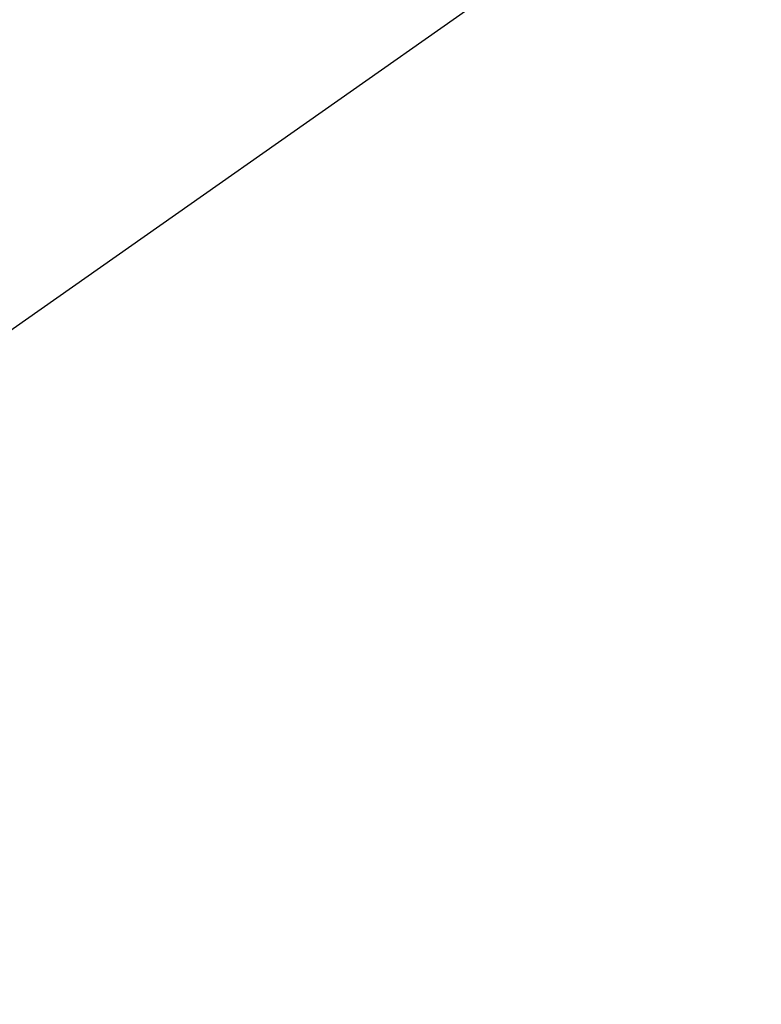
# Model space of a CAD drawing. Extents: x -219 to 381, y -9 to 31.
# Tile 160 of 256: x -0.61892 to -0.61744, y 18.25276 to 18.25473. Entities that reach past the tile are written whole.
import ezdxf

# ---------------------------------------------------------------- set-up
doc = ezdxf.new("R2010")
doc.units = 0
doc.header["$LTSCALE"] = 25.4
doc.layers.get('0').update_dxf_attribs({"color": 13, "linetype": 'CONTINUOUS'})

# ---------------------------------------------------------------- blocks, each defined once
blk = doc.blocks.new('IMPULSE-LED-S-8115_STL_1')
at = {"color": 250}
blk.add_line((-0.6857058, 18.2071953, 4.8832293), (-0.3751586, 18.4253769, 4.6630163), dxfattribs=at)
blk.add_line((-0.6857058, 18.2071953, 4.8832293), (-0.3751586, 18.4253769, 4.6630163), dxfattribs=at)
mesh = blk.add_polyface(dxfattribs=at)
corners = [(-0.5510153, 18.3503017, 219.132782), (-0.7142757, 18.2542038, 219.242157), (-0.7625684, 18.341259, 219.2364655)]
mesh.append_faces([[corners[k] for k in face] for face in [(0, 1, 2)]], dxfattribs={"color": 250})
mesh = blk.add_polyface(dxfattribs=at)
corners = [(-0.7142757, 18.2542038, 219.242157), (-0.6098645, 18.0951214, 219.2527313), (-0.6485444, 18.1501865, 219.3365326)]
mesh.append_faces([[corners[k] for k in face] for face in [(0, 1, 2)]], dxfattribs={"color": 250})

msp = doc.modelspace()

# ---------------------------------------------------------------- block references
at = {"color": 0}
msp.add_blockref('IMPULSE-LED-S-8115_STL_1', (0, 0), dxfattribs=at)

doc.saveas('drawing.dxf')
